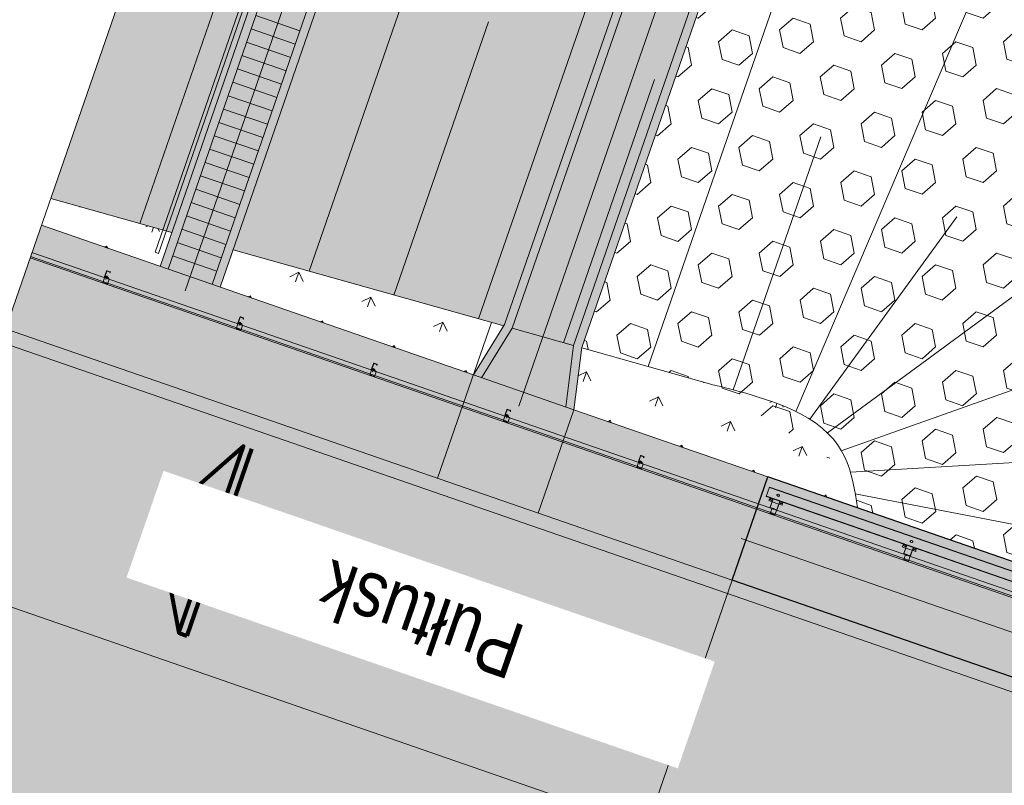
# Model space of a CAD drawing. Header units: metres. Extents: x 7508979 to 7510298, y 5841961 to 5842536.
# Tile 7 of 64: x 7509565 to 7509579, y 5842517 to 5842527. Entities that reach past the tile are written whole.
import ezdxf

# ---------------------------------------------------------------- set-up
doc = ezdxf.new("R2010")
doc.units = ezdxf.units.M
doc.linetypes.add('ACAD_ISO10W100', pattern=[18, 12, -3, 0, -3])
doc.linetypes.add('DASHED', pattern=[0.75, 0.5, -0.25])
for name, color, linetype, lineweight in [('012_AKP-Teren', 74, 'Continuous', 18), ('013_AKP-Osie-2', 142, 'ACAD_ISO10W100', 18), ('01_AKP-Beton-widok', 44, 'Continuous', 30), ('07_AKP-Wyposazenie', 133, 'Continuous', 18), ('08_JK_beton_przerywana', 40, 'DASHED', 9), ('09_JK_stal_przerywana', 90, 'DASHED', 9), ('16_JK_wyposażenie cienka', 200, 'Continuous', 13), ('AKP-Beton-widok', 44, 'Continuous', 30), ('AKP-Przekroje-szczegol', 13, 'Continuous', 40)]:
    doc.layers.add(name, color=color, linetype=linetype, lineweight=lineweight)
doc.layers.add('03_AKP-Kreskowania', color=7, linetype='Continuous', lineweight=9, true_color=0xa6a6a6)
doc.layers.add('AKP-szara-jasna', color=7, linetype='Continuous', lineweight=13, true_color=0xc0c0c0)
doc.styles.add('Arial-0', font='arial.ttf', dxfattribs={"width": 0.8})

# ---------------------------------------------------------------- blocks, each defined once
blk = doc.blocks.new('AKP - kierunek przód')
at = {"layer": 'AKP-szara-jasna'}
h = blk.add_hatch(color=256, dxfattribs=at)
h.dxf.hatch_style = 1
h.paths.add_polyline_path([(-2000, -4000), (-7000, -4000), (-7000, -4600), (-2150, -4600)])
h = blk.add_hatch(color=256, dxfattribs=at)
h.dxf.hatch_style = 1
h.paths.add_polyline_path([(7000, -4000), (2000, -4000), (2150, -4600), (7000, -4600)])
h = blk.add_hatch(color=256, dxfattribs=at)
h.dxf.hatch_style = 1
h.paths.add_polyline_path([(0, -7000), (-3000, -8000), (-3000, -8600), (0, -7600), (3000, -8600), (3000, -8000)])
at = {"layer": 'AKP-Przekroje-szczegol', "color": 0, "linetype": 'ByBlock', "lineweight": -2}
for p, q in [((-7, -5), (-7, -4)), ((7000, -4000), (7000, -4600)), ((-7000, -4600), (-2150, -4600)), ((2150, -4600), (7000, -4600)), ((-3000, -8600), (0, -7600)), ((0, -7600), (3000, -8600)), ((-3000, -8600), (-3000, -8000)), ((3000, -8600), (3000, -8000))]:
    blk.add_line(p, q, dxfattribs=at)
blk.add_lwpolyline([(2000, -4000), (3000, -8000), (0, -7000), (-3000, -8000), (-2000, -4000), (-7000, -4000), (0, 0), (7000, -4000), (2000, -4000)], dxfattribs=at)

msp = doc.modelspace()

# ---------------------------------------------------------------- hatches: boundary and pattern name
at = {"layer": '03_AKP-Kreskowania', "ltscale": 100, "transparency": 33554687}
h = msp.add_hatch(dxfattribs=at)
h.set_pattern_fill('GRASS', color=256, scale=0.045, angle=160.9032)
h.set_pattern_definition([(250.90316, (7511633.8898, 5841844.2328), (0.49932114, -1.028167), [0.2143125, -1.4021336]), (205.90316, (7511633.8898, 5841844.2328), (0.49932114, -1.028167), [0.2143125, -0.9286875]), (295.90316, (7511633.8898, 5841844.2328), (1.028167, 0.49932114), [0.2143125, -0.9286875])])
edge = h.paths.add_edge_path()
edge.add_spline(control_points=[(7509560.428, 5842502.042), (7509560.976, 5842501.827), (7509562.224, 5842501.368), (7509563.485, 5842500.974), (7509564.203, 5842500.78)], knot_values=[19454.944206, 19454.944206, 19454.944206, 19454.944206, 21223.462374, 23456.740739, 23456.740739, 23456.740739, 23456.740739], degree=3, periodic=0)
edge.add_line((7509564.203, 5842500.78), (7509567.942, 5842511.58))
edge.add_line((7509567.942, 5842511.58), (7509567.945, 5842511.601))
edge.add_line((7509567.945, 5842511.601), (7509564.265, 5842513.123))
edge.add_line((7509564.265, 5842513.123), (7509560.428, 5842502.042))
edge = h.paths.add_edge_path()
edge.add_spline(control_points=[(7509557.96, 5842503.098), (7509558.5, 5842502.847), (7509559.045, 5842502.608), (7509559.593, 5842502.379)], knot_values=[24358.247031, 24358.247031, 24358.247031, 24358.247031, 26137.75858, 26137.75858, 26137.75858, 26137.75858], degree=3, periodic=0)
edge.add_line((7509559.593, 5842502.379), (7509563.432, 5842513.467))
edge.add_line((7509563.432, 5842513.467), (7509561.786, 5842514.148))
edge.add_line((7509561.786, 5842514.148), (7509557.96, 5842503.098))
edge = h.paths.add_edge_path()
edge.add_line((7509571.9, 5842523.027), (7509571.912, 5842523.045))
edge.add_line((7509571.912, 5842523.045), (7509575.65, 5842533.845))
edge.add_spline(control_points=[(7509575.65, 5842533.845), (7509574.966, 5842534.136), (7509573.732, 5842534.607), (7509572.467, 5842535.017), (7509571.904, 5842535.187)], knot_values=[19454.944206, 19454.944206, 19454.944206, 19454.944206, 21688.222571, 23456.740739, 23456.740739, 23456.740739, 23456.740739], degree=3, periodic=0)
edge.add_line((7509571.904, 5842535.187), (7509568.067, 5842524.106))
edge.add_line((7509568.067, 5842524.106), (7509571.9, 5842523.027))
edge = h.paths.add_edge_path()
edge.add_line((7509565.485, 5842524.833), (7509567.199, 5842524.351))
edge.add_line((7509567.199, 5842524.351), (7509571.038, 5842535.439))
edge.add_spline(control_points=[(7509571.038, 5842535.439), (7509570.467, 5842535.598), (7509569.891, 5842535.746), (7509569.311, 5842535.883)], knot_values=[24358.247031, 24358.247031, 24358.247031, 24358.247031, 26137.75858, 26137.75858, 26137.75858, 26137.75858], degree=3, periodic=0)
edge.add_line((7509569.311, 5842535.883), (7509565.485, 5842524.833))
edge = h.paths.add_edge_path()
edge.add_line((7509887.633, 5842386.674), (7509887.585, 5842386.691))
edge.add_line((7509887.585, 5842386.691), (7509891.94, 5842399.269))
edge.add_line((7509891.94, 5842399.269), (7509891.864, 5842399.293))
edge.add_line((7509891.864, 5842399.293), (7509887.479, 5842386.628))
edge.add_spline(control_points=[(7509887.479, 5842386.628), (7509887.954, 5842386.375), (7509890.784, 5842384.953), (7509893.631, 5842383.885), (7509896.087, 5842383.23), (7509896.113, 5842383.223)], knot_values=[21013.433794, 21013.433794, 21013.433794, 21013.433794, 22562.78043, 30165.17056, 30248.311095, 30248.311095, 30248.311095, 30248.311095], degree=3, periodic=0)
edge.add_line((7509896.113, 5842383.223), (7509900.72, 5842396.528))
edge.add_line((7509900.72, 5842396.528), (7509891.988, 5842399.254))
edge.add_line((7509891.988, 5842399.254), (7509887.633, 5842386.674))
edge = h.paths.add_edge_path()
edge.add_line((7509903.483, 5842409.68), (7509906.986, 5842419.799))
edge.add_spline(control_points=[(7509906.986, 5842419.799), (7509906.32, 5842420.076), (7509903.682, 5842421.115), (7509900.933, 5842421.938), (7509898.837, 5842422.185)], knot_values=[9690.860076, 9690.860076, 9690.860076, 9690.860076, 11850.095835, 18161.631326, 18161.631326, 18161.631326, 18161.631326], degree=3, periodic=0)
edge.add_line((7509898.837, 5842422.185), (7509895.51, 5842412.576))
edge.add_line((7509895.51, 5842412.576), (7509895.509, 5842412.571))
edge.add_line((7509895.509, 5842412.571), (7509903.483, 5842409.68))
at = {"layer": '03_AKP-Kreskowania', "ltscale": 100, "transparency": 33554610}
h = msp.add_hatch(color=256, dxfattribs=at)
h.dxf.hatch_style = 1
edge = h.paths.add_edge_path()
edge.add_line((7509567.77, 5842523.615), (7509567.884, 5842523.576))
edge.add_line((7509567.884, 5842523.576), (7509571.904, 5842535.187))
edge.add_spline(control_points=[(7509571.904, 5842535.187), (7509571.866, 5842535.199), (7509571.827, 5842535.211), (7509571.789, 5842535.222)], knot_values=[23456.740739, 23456.740739, 23456.740739, 23456.740739, 23577.002319, 23577.002319, 23577.002319, 23577.002319], degree=3, periodic=0)
edge.add_line((7509571.789, 5842535.222), (7509567.77, 5842523.615))
edge = h.paths.add_edge_path()
edge.add_line((7509567.033, 5842523.87), (7509567.147, 5842523.831))
edge.add_line((7509567.147, 5842523.831), (7509571.154, 5842535.406))
edge.add_spline(control_points=[(7509571.154, 5842535.406), (7509571.116, 5842535.417), (7509571.077, 5842535.428), (7509571.038, 5842535.439)], knot_values=[24238.097833, 24238.097833, 24238.097833, 24238.097833, 24358.247031, 24358.247031, 24358.247031, 24358.247031], degree=3, periodic=0)
edge.add_line((7509571.038, 5842535.439), (7509567.033, 5842523.87))
at = {"layer": '03_AKP-Kreskowania', "ltscale": 100, "transparency": 33554559}
h = msp.add_hatch(color=256, dxfattribs=at)
h.dxf.hatch_style = 1
h.paths.add_polyline_path([(7509567.147, 5842523.831), (7509567.77, 5842523.615), (7509571.789, 5842535.222), (7509571.154, 5842535.406)])
at = {"layer": '03_AKP-Kreskowania', "ltscale": 100, "transparency": 33554610}
h = msp.add_hatch(color=256, dxfattribs=at)
h.dxf.hatch_style = 1
edge = h.paths.add_edge_path()
edge.add_line((7509572.777, 5842521.881), (7509572.893, 5842521.841))
edge.add_line((7509572.893, 5842521.841), (7509573.006, 5842522.721))
edge.add_line((7509573.006, 5842522.721), (7509576.694, 5842533.374))
edge.add_spline(control_points=[(7509576.694, 5842533.374), (7509576.658, 5842533.392), (7509576.622, 5842533.409), (7509576.585, 5842533.426)], knot_values=[18315.173929, 18315.173929, 18315.173929, 18315.173929, 18434.590648, 18434.590648, 18434.590648, 18434.590648], degree=3, periodic=0)
edge.add_line((7509576.585, 5842533.426), (7509572.889, 5842522.749))
edge.add_line((7509572.889, 5842522.749), (7509572.777, 5842521.881))
edge = h.paths.add_edge_path()
edge.add_line((7509571.47, 5842522.334), (7509571.586, 5842522.294))
edge.add_line((7509571.586, 5842522.294), (7509572.021, 5842522.993))
edge.add_line((7509572.021, 5842522.993), (7509575.761, 5842533.797))
edge.add_spline(control_points=[(7509575.761, 5842533.797), (7509575.724, 5842533.813), (7509575.687, 5842533.829), (7509575.65, 5842533.845)], knot_values=[19334.186748, 19334.186748, 19334.186748, 19334.186748, 19454.944206, 19454.944206, 19454.944206, 19454.944206], degree=3, periodic=0)
edge.add_line((7509575.65, 5842533.845), (7509571.912, 5842523.045))
edge.add_line((7509571.912, 5842523.045), (7509571.47, 5842522.334))
at = {"layer": '03_AKP-Kreskowania', "ltscale": 100, "transparency": 33554559}
h = msp.add_hatch(color=256, dxfattribs=at)
h.dxf.hatch_style = 1
edge = h.paths.add_edge_path()
edge.add_spline(control_points=[(7509576.585, 5842533.426), (7509576.448, 5842533.491), (7509576.312, 5842533.554), (7509575.761, 5842533.797)], knot_values=[18434.590648, 18434.590648, 18434.590648, 18434.590648, 18883.584233, 18883.584233, 18883.584233, 18883.584233], degree=3, periodic=0)
edge.add_line((7509575.761, 5842533.797), (7509572.021, 5842522.993))
edge.add_line((7509572.021, 5842522.993), (7509572.889, 5842522.749))
edge.add_line((7509572.889, 5842522.749), (7509576.585, 5842533.426))
at = {"layer": '03_AKP-Kreskowania', "ltscale": 100, "transparency": 33554687}
h = msp.add_hatch(dxfattribs=at)
h.set_pattern_fill('HEX', color=256, scale=0.08, angle=160.9032)
h.set_pattern_definition([(160.90316, (7511633.8898, 5841844.2328), (-0.14393362, -0.41572962), [0.254, -0.508]), (280.90316, (7511633.8898, 5841844.2328), (0.43199922, 0.08321464), [0.254, -0.508]), (220.90316, (7511633.6498, 5841844.3159), (0.2880656, -0.33251498), [0.254, -0.508])])
edge = h.paths.add_edge_path()
edge.add_spline(control_points=[(7509574.848, 5842522.197), (7509574.848, 5842522.197), (7509576.561, 5842521.829), (7509576.803, 5842521.079), (7509576.877, 5842520.65)], knot_values=[222.465099, 222.465099, 222.465099, 222.465099, 1400.612455, 2843.64501, 2843.64501, 2843.64501, 2843.64501], degree=3, periodic=0)
edge.add_line((7509576.686, 5842521.261), (7509576.675, 5842521.257))
edge.add_spline(control_points=[(7509574.848, 5842522.197), (7509574.848, 5842522.197), (7509576.561, 5842521.829), (7509576.803, 5842521.079), (7509576.877, 5842520.65)], knot_values=[222.465099, 222.465099, 222.465099, 222.465099, 1400.612455, 2843.64501, 2843.64501, 2843.64501, 2843.64501], degree=3, periodic=0)
edge.add_line((7509576.81, 5842520.958), (7509576.806, 5842520.958))
edge.add_spline(control_points=[(7509574.848, 5842522.197), (7509574.848, 5842522.197), (7509576.561, 5842521.829), (7509576.803, 5842521.079), (7509576.877, 5842520.65)], knot_values=[222.465099, 222.465099, 222.465099, 222.465099, 1400.612455, 2843.64501, 2843.64501, 2843.64501, 2843.64501], degree=3, periodic=0)
edge.add_spline(control_points=[(7509576.877, 5842520.65), (7509576.888, 5842520.584), (7509576.898, 5842520.518), (7509576.908, 5842520.451)], knot_values=[0, 0, 0, 0, 222.465099, 222.465099, 222.465099, 222.465099], degree=3, periodic=0)
edge.add_line((7509576.908, 5842520.451), (7509583.123, 5842518.3))
edge.add_line((7509583.123, 5842518.3), (7509584.076, 5842521.052))
edge.add_spline(control_points=[(7509584.076, 5842521.052), (7509584.196, 5842523.93), (7509583.844, 5842528.969), (7509579.162, 5842532.164), (7509576.89, 5842533.281), (7509576.694, 5842533.374)], knot_values=[2781.372762, 2781.372762, 2781.372762, 2781.372762, 10845.487943, 17671.090838, 18315.173929, 18315.173929, 18315.173929, 18315.173929], degree=3, periodic=0)
edge.add_line((7509576.694, 5842533.374), (7509573.006, 5842522.721))
edge.add_line((7509573.006, 5842522.721), (7509573.005, 5842522.716))
edge.add_line((7509573.005, 5842522.716), (7509574.848, 5842522.197))
edge.add_spline(control_points=[(7509574.848, 5842522.197), (7509574.848, 5842522.197), (7509576.561, 5842521.829), (7509576.803, 5842521.079), (7509576.877, 5842520.65)], knot_values=[222.465099, 222.465099, 222.465099, 222.465099, 1400.612455, 2843.64501, 2843.64501, 2843.64501, 2843.64501], degree=3, periodic=0)
edge.add_line((7509576.037, 5842521.817), (7509576.036, 5842521.814))
edge = h.paths.add_edge_path()
edge.add_line((7509583.123, 5842518.3), (7509583.572, 5842518.144))
edge.add_line((7509583.572, 5842518.144), (7509583.973, 5842519.302))
edge.add_spline(control_points=[(7509583.973, 5842519.302), (7509584.015, 5842519.889), (7509584.051, 5842520.474), (7509584.076, 5842521.052)], knot_values=[1161.033544, 1161.033544, 1161.033544, 1161.033544, 2781.372762, 2781.372762, 2781.372762, 2781.372762], degree=3, periodic=0)
edge.add_line((7509584.076, 5842521.052), (7509583.123, 5842518.3))
edge = h.paths.add_edge_path()
edge.add_line((7509583.572, 5842518.144), (7509583.877, 5842518.038))
edge.add_spline(control_points=[(7509583.877, 5842518.038), (7509583.91, 5842518.46), (7509583.943, 5842518.882), (7509583.973, 5842519.302)], knot_values=[0, 0, 0, 0, 1161.033544, 1161.033544, 1161.033544, 1161.033544], degree=3, periodic=0)
edge.add_line((7509583.973, 5842519.302), (7509583.572, 5842518.144))
h = msp.add_hatch(dxfattribs=at)
h.set_pattern_fill('GRASS', color=256, scale=0.03, angle=160.9032)
h.set_pattern_definition([(250.90316, (7511633.8898, 5841844.2328), (0.33288076, -0.68544467), [0.142875, -0.93475573]), (205.90316, (7511633.8898, 5841844.2328), (0.33288076, -0.68544467), [0.142875, -0.619125]), (295.90316, (7511633.8898, 5841844.2328), (0.68544467, 0.33288076), [0.142875, -0.619125])])
edge = h.paths.add_edge_path()
edge.add_line((7509569.005, 5842511.162), (7509570.774, 5842510.431))
edge.add_spline(control_points=[(7509570.774, 5842510.431), (7509570.774, 5842510.431), (7509570.887, 5842510.376), (7509571.055, 5842510.303)], knot_values=[2373.926663, 2373.926663, 2373.926663, 2373.926663, 2843.64501, 2843.64501, 2843.64501, 2843.64501], degree=3, periodic=0)
edge.add_spline(control_points=[(7509571.055, 5842510.303), (7509571.293, 5842510.201), (7509571.642, 5842510.063), (7509571.944, 5842509.995)], knot_values=[1709.876567, 1709.876567, 1709.876567, 1709.876567, 2373.926663, 2373.926663, 2373.926663, 2373.926663], degree=3, periodic=0)
edge.add_spline(control_points=[(7509571.944, 5842509.995), (7509571.964, 5842509.991), (7509572.041, 5842509.975), (7509572.114, 5842509.964), (7509572.167, 5842509.958)], knot_values=[1537.730215, 1537.730215, 1537.730215, 1537.730215, 1582.109129, 1709.876567, 1709.876567, 1709.876567, 1709.876567], degree=3, periodic=0)
edge.add_spline(control_points=[(7509572.167, 5842509.958), (7509572.282, 5842509.946), (7509572.387, 5842509.947), (7509572.484, 5842509.958)], knot_values=[1257.21365, 1257.21365, 1257.21365, 1257.21365, 1537.730215, 1537.730215, 1537.730215, 1537.730215], degree=3, periodic=0)
edge.add_spline(control_points=[(7509572.484, 5842509.958), (7509572.597, 5842509.971), (7509572.7, 5842509.998), (7509572.794, 5842510.036)], knot_values=[931.207031, 931.207031, 931.207031, 931.207031, 1257.21365, 1257.21365, 1257.21365, 1257.21365], degree=3, periodic=0)
edge.add_spline(control_points=[(7509572.794, 5842510.036), (7509572.999, 5842510.118), (7509573.167, 5842510.249), (7509573.325, 5842510.392)], knot_values=[222.465099, 222.465099, 222.465099, 222.465099, 931.207031, 931.207031, 931.207031, 931.207031], degree=3, periodic=0)
edge.add_spline(control_points=[(7509573.325, 5842510.392), (7509573.375, 5842510.437), (7509573.424, 5842510.483), (7509573.473, 5842510.529)], knot_values=[0, 0, 0, 0, 222.465099, 222.465099, 222.465099, 222.465099], degree=3, periodic=0)
edge.add_line((7509573.473, 5842510.529), (7509572.206, 5842510.968))
edge.add_line((7509572.206, 5842510.968), (7509569.458, 5842511.919))
edge.add_line((7509569.458, 5842511.919), (7509569.005, 5842511.162))
h.paths.add_polyline_path([(7509564.265, 5842513.123), (7509567.945, 5842511.601), (7509568.035, 5842512.412), (7509564.448, 5842513.654)])
h.paths.add_polyline_path([(7509561.786, 5842514.148), (7509563.432, 5842513.467), (7509563.598, 5842513.948), (7509561.918, 5842514.53)])
edge = h.paths.add_edge_path()
edge.add_line((7509572.893, 5842521.841), (7509575.641, 5842520.89))
edge.add_line((7509575.641, 5842520.89), (7509576.908, 5842520.451))
edge.add_spline(control_points=[(7509576.908, 5842520.451), (7509576.898, 5842520.518), (7509576.888, 5842520.584), (7509576.877, 5842520.65)], knot_values=[0, 0, 0, 0, 222.465099, 222.465099, 222.465099, 222.465099], degree=3, periodic=0)
edge.add_spline(control_points=[(7509576.877, 5842520.65), (7509576.803, 5842521.079), (7509576.561, 5842521.829), (7509574.848, 5842522.197), (7509574.848, 5842522.197)], knot_values=[222.465099, 222.465099, 222.465099, 222.465099, 1665.497654, 2843.64501, 2843.64501, 2843.64501, 2843.64501], degree=3, periodic=0)
edge.add_line((7509574.848, 5842522.197), (7509573.005, 5842522.716))
edge.add_line((7509573.005, 5842522.716), (7509572.893, 5842521.841))
h.paths.add_polyline_path([(7509567.884, 5842523.576), (7509571.47, 5842522.334), (7509571.9, 5842523.027), (7509568.067, 5842524.106)])
h.paths.add_polyline_path([(7509565.353, 5842524.452), (7509567.033, 5842523.87), (7509567.199, 5842524.351), (7509565.485, 5842524.833)])
at = {"layer": '03_AKP-Kreskowania', "ltscale": 100, "transparency": 33554572}
h = msp.add_hatch(color=256, dxfattribs=at)
h.dxf.hatch_style = 1
h.paths.add_polyline_path([(7509564.846, 5842522.987), (7509582.413, 5842516.905), (7509582.92, 5842518.37), (7509565.353, 5842524.452)])
at = {"layer": '03_AKP-Kreskowania', "ltscale": 100, "transparency": 33554636}
h = msp.add_hatch(color=256, dxfattribs=at)
h.dxf.hatch_style = 1
h.paths.add_polyline_path([(7509564.781, 5842522.798), (7509582.479, 5842516.67), (7509582.545, 5842516.859), (7509564.846, 5842522.987)])
at = {"layer": '03_AKP-Kreskowania', "ltscale": 100, "transparency": 33554559}
h = msp.add_hatch(color=256, dxfattribs=at)
h.dxf.hatch_style = 1
h.paths.add_polyline_path([(7509572.183, 5842522.087), (7509572.777, 5842521.881), (7509572.889, 5842522.749), (7509572.455, 5842522.871)])
h.paths.add_polyline_path([(7509572.455, 5842522.871), (7509572.021, 5842522.993), (7509571.586, 5842522.294), (7509572.183, 5842522.087)])
h.paths.add_polyline_path([(7509568.477, 5842511.381), (7509568.893, 5842511.209), (7509569.342, 5842511.959), (7509568.748, 5842512.165)])
h.paths.add_polyline_path([(7509568.748, 5842512.165), (7509568.151, 5842512.372), (7509568.06, 5842511.553), (7509568.477, 5842511.381)])
at = {"layer": '03_AKP-Kreskowania', "ltscale": 100, "transparency": 33554508}
h = msp.add_hatch(color=256, dxfattribs=at)
h.dxf.hatch_style = 1
h.paths.add_polyline_path([(7509562.49, 5842516.183), (7509580.236, 5842510.039), (7509582.527, 5842516.654), (7509564.781, 5842522.798)])

# ---------------------------------------------------------------- linework, layer by layer
at = {"layer": '012_AKP-Teren', "ltscale": 100}
for p, q in [((7509566.745, 5842524.479), (7509570.326, 5842534.82)), ((7509569.145, 5842523.803), (7509572.764, 5842534.255)), ((7509571.544, 5842523.127), (7509575.107, 5842533.419)), ((7509573.944, 5842522.452), (7509577.134, 5842531.665)), ((7509576.036, 5842521.816), (7509579.844, 5842530.747)), ((7509570.345, 5842523.465), (7509571.684, 5842527.333)), ((7509572.744, 5842522.789), (7509574.036, 5842526.519)), ((7509576.484, 5842521.511), (7509582.967, 5842526.29)), ((7509575.147, 5842522.124), (7509576.387, 5842525.705)), ((7509567.199, 5842524.351), (7509565.485, 5842524.833)), ((7509576.234, 5842521.707), (7509578.315, 5842524.574)), ((7509571.47, 5842522.334), (7509565.353, 5842524.452)), ((7509567.952, 5842524.139), (7509567.945, 5842524.141)), ((7509571.9, 5842523.027), (7509568.067, 5842524.106)), ((7509574.848, 5842522.197), (7509573.005, 5842522.716)), ((7509576.679, 5842521.258), (7509580.034, 5842522.45)), ((7509575.641, 5842520.89), (7509572.893, 5842521.841)), ((7509576.807, 5842520.958), (7509583.369, 5842521.343)), ((7509576.877, 5842520.65), (7509580.333, 5842519.98))]:
    msp.add_line(p, q, dxfattribs=at)
for points, knots in [([(7509583.877, 5842518.038), (7509584.183, 5842521.978), (7509584.683, 5842528.397), (7509578.145, 5842532.858), (7509573.477, 5842534.756), (7509570.76, 5842535.541), (7509569.311, 5842535.883)], [0, 0, 0, 0, 10845.487943, 17671.090838, 21688.222571, 26137.75858, 26137.75858, 26137.75858, 26137.75858]), ([(7509576.908, 5842520.451), (7509576.834, 5842520.949), (7509576.707, 5842521.798), (7509574.848, 5842522.197), (7509574.848, 5842522.197)], [0, 0, 0, 0, 1665.497654, 2843.645145, 2843.645145, 2843.645145, 2843.645145])]:
    msp.add_open_spline(points, degree=3, knots=knots, dxfattribs=at)
at = {"layer": '013_AKP-Osie-2', "ltscale": 45}
for p, q in [((7509571.669, 5842535.885), (7509567.39, 5842523.525)), ((7509576.394, 5842534.25), (7509572.115, 5842521.889))]:
    msp.add_line(p, q, dxfattribs=at)
at = {"layer": '013_AKP-Osie-2', "ltscale": 100}
msp.add_line((7509902.654, 5842402.116), (7509563.636, 5842519.491), dxfattribs=at)
at = {"layer": '01_AKP-Beton-widok', "ltscale": 100}
msp.add_line((7509575.134, 5842519.425), (7509575.641, 5842520.89), dxfattribs=at)
at = {"layer": '03_AKP-Kreskowania', "ltscale": 100}
msp.add_line((7509572.713, 5842512.432), (7509575.134, 5842519.425), dxfattribs=at)
at = {"layer": '07_AKP-Wyposazenie', "ltscale": 100}
for p, q in [((7509571.038, 5842535.439), (7509567.033, 5842523.87)), ((7509571.154, 5842535.406), (7509567.147, 5842523.831)), ((7509571.789, 5842535.222), (7509567.77, 5842523.615)), ((7509571.904, 5842535.187), (7509567.884, 5842523.576)), ((7509575.65, 5842533.845), (7509571.912, 5842523.045)), ((7509575.761, 5842533.797), (7509572.021, 5842522.993)), ((7509576.585, 5842533.426), (7509572.889, 5842522.749)), ((7509576.694, 5842533.374), (7509573.006, 5842522.721)), ((7509569.013, 5842527.206), (7509568.39, 5842527.422)), ((7509568.948, 5842527.017), (7509568.324, 5842527.233)), ((7509568.883, 5842526.828), (7509568.259, 5842527.044)), ((7509568.817, 5842526.639), (7509568.193, 5842526.855)), ((7509568.752, 5842526.45), (7509568.128, 5842526.666)), ((7509568.686, 5842526.261), (7509568.063, 5842526.477)), ((7509568.621, 5842526.072), (7509567.997, 5842526.288)), ((7509568.555, 5842525.883), (7509567.932, 5842526.099)), ((7509568.49, 5842525.694), (7509567.866, 5842525.91)), ((7509568.425, 5842525.505), (7509567.801, 5842525.721)), ((7509568.359, 5842525.316), (7509567.735, 5842525.532)), ((7509568.294, 5842525.127), (7509567.67, 5842525.343)), ((7509568.228, 5842524.938), (7509567.605, 5842525.154)), ((7509568.163, 5842524.749), (7509567.539, 5842524.965)), ((7509568.097, 5842524.56), (7509567.474, 5842524.776)), ((7509568.032, 5842524.371), (7509567.408, 5842524.587)), ((7509567.967, 5842524.182), (7509567.343, 5842524.398)), ((7509567.901, 5842523.993), (7509567.277, 5842524.209)), ((7509567.836, 5842523.804), (7509567.212, 5842524.02)), ((7509571.727, 5842523.076), (7509570.963, 5842520.869)), ((7509571.912, 5842523.045), (7509571.47, 5842522.334)), ((7509575.134, 5842519.425), (7509564.846, 5842522.987)), ((7509572.021, 5842522.993), (7509571.586, 5842522.294)), ((7509572.889, 5842522.749), (7509572.021, 5842522.993)), ((7509903.799, 5842405.423), (7509564.781, 5842522.798)), ((7509572.889, 5842522.749), (7509572.777, 5842521.881)), ((7509573.006, 5842522.721), (7509572.893, 5842521.841)), ((7509572.893, 5842521.841), (7509571.47, 5842522.334)), ((7509572.893, 5842521.841), (7509572.386, 5842520.377))]:
    msp.add_line(p, q, dxfattribs=at)
msp.add_lwpolyline([(7509570.941, 5842535.401), (7509567.012, 5842524.054), (7509566.965, 5842524.07), (7509570.893, 5842535.417)], close=True, dxfattribs=at)
at = {"layer": '08_JK_beton_przerywana', "ltscale": 1000}
msp.add_line((7509557.854, 5842502.791), (7509569.488, 5842536.396), dxfattribs=at)
at = {"layer": '08_JK_beton_przerywana', "ltscale": 400}
msp.add_lwpolyline([(7509572.447, 5842511.889), (7509580.731, 5842509.022), (7509583.544, 5842517.148), (7509575.261, 5842520.016)], dxfattribs=at)
at = {"layer": '09_JK_stal_przerywana', "ltscale": 200}
for p, q in [((7509575.662, 5842520.741), (7509892.574, 5842411.02)), ((7509575.619, 5842520.616), (7509892.531, 5842410.895))]:
    msp.add_line(p, q, dxfattribs=at)
at = {"layer": '16_JK_wyposażenie cienka'}
for p, q in [((7509565.201, 5842524.012), (7509893.703, 5842410.279)), ((7509565.22, 5842524.066), (7509893.721, 5842410.333)), ((7509565.194, 5842523.992), (7509893.696, 5842410.259)), ((7509566.275, 5842523.802), (7509566.248, 5842523.725)), ((7509566.279, 5842523.801), (7509566.252, 5842523.724)), ((7509566.267, 5842523.729), (7509566.265, 5842523.729)), ((7509566.268, 5842523.729), (7509566.267, 5842523.729)), ((7509566.271, 5842523.728), (7509566.273, 5842523.733)), ((7509566.274, 5842523.734), (7509566.273, 5842523.733)), ((7509566.288, 5842523.728), (7509566.273, 5842523.733)), ((7509566.274, 5842523.734), (7509566.287, 5842523.73)), ((7509566.286, 5842523.804), (7509566.321, 5842523.791)), ((7509566.322, 5842523.795), (7509566.287, 5842523.808)), ((7509566.287, 5842523.73), (7509566.288, 5842523.728)), ((7509566.3, 5842523.803), (7509566.3, 5842523.803)), ((7509566.315, 5842523.798), (7509566.315, 5842523.798)), ((7509566.324, 5842523.786), (7509566.321, 5842523.779)), ((7509566.321, 5842523.779), (7509566.325, 5842523.778)), ((7509566.325, 5842523.778), (7509566.327, 5842523.785)), ((7509566.248, 5842523.71), (7509566.224, 5842523.641)), ((7509566.29, 5842523.618), (7509566.224, 5842523.641)), ((7509566.291, 5842523.621), (7509566.225, 5842523.644)), ((7509566.248, 5842523.71), (7509566.249, 5842523.715)), ((7509566.248, 5842523.71), (7509566.314, 5842523.687)), ((7509566.249, 5842523.715), (7509566.315, 5842523.692)), ((7509566.254, 5842523.713), (7509566.29, 5842523.701)), ((7509566.291, 5842523.705), (7509566.256, 5842523.717)), ((7509566.259, 5842523.716), (7509566.26, 5842523.719)), ((7509566.26, 5842523.719), (7509566.288, 5842523.709)), ((7509566.262, 5842523.719), (7509566.265, 5842523.729)), ((7509566.263, 5842523.718), (7509566.262, 5842523.719)), ((7509566.265, 5842523.714), (7509566.262, 5842523.705)), ((7509566.276, 5842523.72), (7509566.264, 5842523.685)), ((7509566.278, 5842523.725), (7509566.268, 5842523.729)), ((7509566.268, 5842523.717), (7509566.271, 5842523.726)), ((7509566.288, 5842523.722), (7509566.278, 5842523.725)), ((7509566.282, 5842523.708), (7509566.279, 5842523.699)), ((7509566.281, 5842523.713), (7509566.284, 5842523.722)), ((7509566.286, 5842523.723), (7509566.288, 5842523.728)), ((7509566.286, 5842523.71), (7509566.288, 5842523.71)), ((7509566.287, 5842523.706), (7509566.288, 5842523.709)), ((7509566.29, 5842523.721), (7509566.288, 5842523.722)), ((7509566.288, 5842523.71), (7509566.291, 5842523.72)), ((7509566.29, 5842523.721), (7509566.291, 5842523.72)), ((7509566.29, 5842523.618), (7509566.314, 5842523.687)), ((7509566.299, 5842523.715), (7509566.296, 5842523.707)), ((7509566.303, 5842523.713), (7509566.299, 5842523.715)), ((7509566.3, 5842523.706), (7509566.303, 5842523.713)), ((7509566.315, 5842523.692), (7509566.314, 5842523.687)), ((7509568.136, 5842523.056), (7509568.112, 5842522.987)), ((7509568.136, 5842523.056), (7509568.138, 5842523.061)), ((7509568.136, 5842523.056), (7509568.202, 5842523.034)), ((7509568.164, 5842523.148), (7509568.137, 5842523.071)), ((7509568.138, 5842523.061), (7509568.204, 5842523.038)), ((7509568.168, 5842523.147), (7509568.141, 5842523.07)), ((7509568.143, 5842523.059), (7509568.178, 5842523.047)), ((7509568.18, 5842523.051), (7509568.144, 5842523.063)), ((7509568.148, 5842523.062), (7509568.149, 5842523.065)), ((7509568.149, 5842523.065), (7509568.177, 5842523.055)), ((7509568.15, 5842523.066), (7509568.153, 5842523.075)), ((7509568.151, 5842523.064), (7509568.15, 5842523.066)), ((7509568.153, 5842523.06), (7509568.15, 5842523.052)), ((7509568.155, 5842523.075), (7509568.153, 5842523.075)), ((7509568.165, 5842523.066), (7509568.153, 5842523.031)), ((7509568.157, 5842523.075), (7509568.155, 5842523.075)), ((7509568.167, 5842523.071), (7509568.157, 5842523.075)), ((7509568.157, 5842523.063), (7509568.16, 5842523.073)), ((7509568.159, 5842523.074), (7509568.161, 5842523.08)), ((7509568.176, 5842523.074), (7509568.161, 5842523.08)), ((7509568.162, 5842523.08), (7509568.161, 5842523.08)), ((7509568.162, 5842523.08), (7509568.176, 5842523.076)), ((7509568.177, 5842523.068), (7509568.167, 5842523.071)), ((7509568.17, 5842523.054), (7509568.167, 5842523.046)), ((7509568.17, 5842523.059), (7509568.173, 5842523.068)), ((7509568.174, 5842523.15), (7509568.21, 5842523.138)), ((7509568.174, 5842523.069), (7509568.176, 5842523.074)), ((7509568.174, 5842523.056), (7509568.176, 5842523.057)), ((7509568.211, 5842523.142), (7509568.175, 5842523.154)), ((7509568.176, 5842523.076), (7509568.176, 5842523.074)), ((7509568.176, 5842523.057), (7509568.18, 5842523.066)), ((7509568.176, 5842523.052), (7509568.177, 5842523.055)), ((7509568.178, 5842523.067), (7509568.177, 5842523.068)), ((7509568.178, 5842523.067), (7509568.18, 5842523.066)), ((7509568.178, 5842522.964), (7509568.202, 5842523.034)), ((7509568.187, 5842523.061), (7509568.185, 5842523.054)), ((7509568.191, 5842523.06), (7509568.187, 5842523.061)), ((7509568.188, 5842523.149), (7509568.188, 5842523.149)), ((7509568.189, 5842523.052), (7509568.191, 5842523.06)), ((7509568.204, 5842523.038), (7509568.202, 5842523.034)), ((7509568.204, 5842523.144), (7509568.204, 5842523.144)), ((7509568.212, 5842523.133), (7509568.21, 5842523.125)), ((7509568.21, 5842523.125), (7509568.213, 5842523.124)), ((7509568.213, 5842523.124), (7509568.216, 5842523.131)), ((7509568.178, 5842522.964), (7509568.112, 5842522.987)), ((7509568.179, 5842522.967), (7509568.113, 5842522.99)), ((7509570.054, 5842522.494), (7509570.027, 5842522.417)), ((7509570.058, 5842522.492), (7509570.031, 5842522.415)), ((7509570.064, 5842522.496), (7509570.1, 5842522.483)), ((7509570.101, 5842522.487), (7509570.065, 5842522.5)), ((7509570.078, 5842522.495), (7509570.078, 5842522.495)), ((7509570.094, 5842522.49), (7509570.094, 5842522.49)), ((7509570.102, 5842522.478), (7509570.099, 5842522.471)), ((7509570.103, 5842522.469), (7509570.106, 5842522.477)), ((7509570.026, 5842522.402), (7509570.002, 5842522.333)), ((7509570.069, 5842522.313), (7509570.003, 5842522.335)), ((7509570.026, 5842522.402), (7509570.028, 5842522.407)), ((7509570.026, 5842522.402), (7509570.092, 5842522.379)), ((7509570.028, 5842522.407), (7509570.094, 5842522.384)), ((7509570.033, 5842522.405), (7509570.068, 5842522.393)), ((7509570.07, 5842522.397), (7509570.034, 5842522.409)), ((7509570.038, 5842522.408), (7509570.039, 5842522.411)), ((7509570.039, 5842522.411), (7509570.067, 5842522.401)), ((7509570.04, 5842522.411), (7509570.043, 5842522.421)), ((7509570.041, 5842522.41), (7509570.04, 5842522.411)), ((7509570.043, 5842522.406), (7509570.04, 5842522.397)), ((7509570.045, 5842522.421), (7509570.043, 5842522.421)), ((7509570.055, 5842522.412), (7509570.043, 5842522.377)), ((7509570.047, 5842522.42), (7509570.045, 5842522.421)), ((7509570.057, 5842522.417), (7509570.047, 5842522.42)), ((7509570.047, 5842522.409), (7509570.05, 5842522.418)), ((7509570.049, 5842522.42), (7509570.051, 5842522.425)), ((7509570.052, 5842522.426), (7509570.051, 5842522.425)), ((7509570.066, 5842522.42), (7509570.051, 5842522.425)), ((7509570.052, 5842522.426), (7509570.066, 5842522.421)), ((7509570.067, 5842522.414), (7509570.057, 5842522.417)), ((7509570.06, 5842522.4), (7509570.057, 5842522.391)), ((7509570.06, 5842522.404), (7509570.063, 5842522.414)), ((7509570.064, 5842522.414), (7509570.066, 5842522.42)), ((7509570.064, 5842522.402), (7509570.066, 5842522.402)), ((7509570.066, 5842522.421), (7509570.066, 5842522.42)), ((7509570.066, 5842522.402), (7509570.069, 5842522.411)), ((7509570.066, 5842522.398), (7509570.067, 5842522.401)), ((7509570.068, 5842522.413), (7509570.067, 5842522.414)), ((7509570.068, 5842522.413), (7509570.069, 5842522.411)), ((7509570.068, 5842522.31), (7509570.092, 5842522.379)), ((7509570.077, 5842522.407), (7509570.075, 5842522.399)), ((7509570.081, 5842522.405), (7509570.077, 5842522.407)), ((7509570.079, 5842522.398), (7509570.081, 5842522.405)), ((7509570.094, 5842522.384), (7509570.092, 5842522.379)), ((7509570.099, 5842522.471), (7509570.103, 5842522.469)), ((7509570.068, 5842522.31), (7509570.002, 5842522.333)), ((7509571.944, 5842521.84), (7509571.917, 5842521.762)), ((7509571.948, 5842521.838), (7509571.921, 5842521.761)), ((7509571.954, 5842521.841), (7509571.989, 5842521.829)), ((7509571.991, 5842521.833), (7509571.955, 5842521.845)), ((7509571.968, 5842521.841), (7509571.968, 5842521.841)), ((7509571.983, 5842521.835), (7509571.983, 5842521.835)), ((7509571.992, 5842521.824), (7509571.989, 5842521.816)), ((7509571.989, 5842521.816), (7509571.993, 5842521.815)), ((7509571.993, 5842521.815), (7509571.996, 5842521.822)), ((7509571.916, 5842521.748), (7509571.892, 5842521.679)), ((7509571.958, 5842521.656), (7509571.892, 5842521.679)), ((7509571.959, 5842521.658), (7509571.893, 5842521.681)), ((7509571.916, 5842521.748), (7509571.918, 5842521.752)), ((7509571.916, 5842521.748), (7509571.982, 5842521.725)), ((7509571.918, 5842521.752), (7509571.984, 5842521.729)), ((7509571.923, 5842521.751), (7509571.958, 5842521.738)), ((7509571.959, 5842521.742), (7509571.924, 5842521.755)), ((7509571.928, 5842521.753), (7509571.929, 5842521.756)), ((7509571.929, 5842521.756), (7509571.957, 5842521.746)), ((7509571.93, 5842521.757), (7509571.933, 5842521.766)), ((7509571.931, 5842521.755), (7509571.93, 5842521.757)), ((7509571.933, 5842521.751), (7509571.93, 5842521.743)), ((7509571.935, 5842521.767), (7509571.933, 5842521.766)), ((7509571.945, 5842521.757), (7509571.933, 5842521.722)), ((7509571.937, 5842521.766), (7509571.935, 5842521.767)), ((7509571.947, 5842521.763), (7509571.937, 5842521.766)), ((7509571.937, 5842521.755), (7509571.94, 5842521.764)), ((7509571.939, 5842521.765), (7509571.941, 5842521.771)), ((7509571.942, 5842521.772), (7509571.941, 5842521.771)), ((7509571.956, 5842521.766), (7509571.941, 5842521.771)), ((7509571.942, 5842521.772), (7509571.956, 5842521.767)), ((7509571.956, 5842521.759), (7509571.947, 5842521.763)), ((7509571.95, 5842521.746), (7509571.947, 5842521.737)), ((7509571.95, 5842521.75), (7509571.953, 5842521.759)), ((7509571.954, 5842521.76), (7509571.956, 5842521.766)), ((7509571.954, 5842521.747), (7509571.956, 5842521.748)), ((7509571.956, 5842521.767), (7509571.956, 5842521.766)), ((7509571.958, 5842521.759), (7509571.956, 5842521.759)), ((7509571.956, 5842521.748), (7509571.959, 5842521.757)), ((7509571.956, 5842521.744), (7509571.957, 5842521.746)), ((7509571.958, 5842521.759), (7509571.959, 5842521.757)), ((7509571.958, 5842521.656), (7509571.982, 5842521.725)), ((7509571.967, 5842521.752), (7509571.965, 5842521.745)), ((7509571.971, 5842521.751), (7509571.967, 5842521.752)), ((7509571.969, 5842521.743), (7509571.971, 5842521.751)), ((7509571.984, 5842521.729), (7509571.982, 5842521.725)), ((7509573.806, 5842521.093), (7509573.782, 5842521.024)), ((7509573.806, 5842521.093), (7509573.808, 5842521.098)), ((7509573.806, 5842521.093), (7509573.872, 5842521.071)), ((7509573.834, 5842521.185), (7509573.807, 5842521.108)), ((7509573.808, 5842521.098), (7509573.874, 5842521.075)), ((7509573.837, 5842521.184), (7509573.811, 5842521.107)), ((7509573.813, 5842521.096), (7509573.848, 5842521.084)), ((7509573.849, 5842521.088), (7509573.814, 5842521.1)), ((7509573.817, 5842521.099), (7509573.818, 5842521.102)), ((7509573.818, 5842521.102), (7509573.847, 5842521.092)), ((7509573.82, 5842521.103), (7509573.823, 5842521.112)), ((7509573.821, 5842521.101), (7509573.82, 5842521.103)), ((7509573.823, 5842521.097), (7509573.82, 5842521.089)), ((7509573.825, 5842521.112), (7509573.823, 5842521.112)), ((7509573.835, 5842521.103), (7509573.823, 5842521.068)), ((7509573.827, 5842521.112), (7509573.825, 5842521.112)), ((7509573.826, 5842521.1), (7509573.83, 5842521.11)), ((7509573.837, 5842521.108), (7509573.827, 5842521.112)), ((7509573.829, 5842521.111), (7509573.831, 5842521.117)), ((7509573.846, 5842521.111), (7509573.831, 5842521.117)), ((7509573.832, 5842521.117), (7509573.831, 5842521.117)), ((7509573.832, 5842521.117), (7509573.845, 5842521.113)), ((7509573.846, 5842521.105), (7509573.837, 5842521.108)), ((7509573.84, 5842521.091), (7509573.837, 5842521.083)), ((7509573.84, 5842521.096), (7509573.843, 5842521.105)), ((7509573.844, 5842521.187), (7509573.879, 5842521.175)), ((7509573.844, 5842521.106), (7509573.846, 5842521.111)), ((7509573.844, 5842521.093), (7509573.846, 5842521.094)), ((7509573.881, 5842521.179), (7509573.845, 5842521.191)), ((7509573.845, 5842521.113), (7509573.846, 5842521.111)), ((7509573.848, 5842521.104), (7509573.846, 5842521.105)), ((7509573.846, 5842521.094), (7509573.849, 5842521.103)), ((7509573.846, 5842521.089), (7509573.847, 5842521.092)), ((7509573.848, 5842521.104), (7509573.849, 5842521.103)), ((7509573.857, 5842521.098), (7509573.855, 5842521.091)), ((7509573.861, 5842521.097), (7509573.857, 5842521.098)), ((7509573.858, 5842521.186), (7509573.858, 5842521.186)), ((7509573.858, 5842521.089), (7509573.861, 5842521.097)), ((7509573.873, 5842521.181), (7509573.873, 5842521.181)), ((7509573.882, 5842521.17), (7509573.879, 5842521.162)), ((7509573.879, 5842521.162), (7509573.883, 5842521.161)), ((7509573.883, 5842521.161), (7509573.886, 5842521.168)), ((7509573.848, 5842521.001), (7509573.782, 5842521.024)), ((7509573.849, 5842521.004), (7509573.783, 5842521.027)), ((7509573.848, 5842521.001), (7509573.872, 5842521.071)), ((7509573.874, 5842521.075), (7509573.872, 5842521.071)), ((7509575.663, 5842520.745), (7509892.576, 5842411.023)), ((7509575.617, 5842520.612), (7509892.53, 5842410.891)), ((7509575.653, 5842520.553), (7509575.675, 5842520.593)), ((7509575.7, 5842520.536), (7509575.653, 5842520.553)), ((7509575.674, 5842520.462), (7509575.715, 5842520.579)), ((7509575.715, 5842520.579), (7509575.674, 5842520.462)), ((7509575.809, 5842520.546), (7509575.769, 5842520.429)), ((7509575.771, 5842520.437), (7509575.809, 5842520.546)), ((7509575.849, 5842520.532), (7509575.842, 5842520.487)), ((7509575.708, 5842520.438), (7509575.727, 5842520.431)), ((7509575.728, 5842520.437), (7509575.711, 5842520.442)), ((7509575.721, 5842520.444), (7509575.714, 5842520.425)), ((7509575.842, 5842520.487), (7509575.794, 5842520.503)), ((7509577.543, 5842519.898), (7509577.565, 5842519.938)), ((7509577.59, 5842519.882), (7509577.543, 5842519.898)), ((7509577.564, 5842519.807), (7509577.605, 5842519.924)), ((7509577.605, 5842519.924), (7509577.564, 5842519.807)), ((7509577.699, 5842519.892), (7509577.658, 5842519.774)), ((7509577.661, 5842519.783), (7509577.699, 5842519.892)), ((7509577.732, 5842519.833), (7509577.684, 5842519.849)), ((7509577.739, 5842519.878), (7509577.732, 5842519.833)), ((7509577.598, 5842519.784), (7509577.617, 5842519.777)), ((7509577.618, 5842519.782), (7509577.601, 5842519.788)), ((7509577.611, 5842519.79), (7509577.604, 5842519.771))]:
    msp.add_line(p, q, dxfattribs=at)
at = {"layer": '16_JK_wyposażenie cienka', "ltscale": 100}
msp.add_line((7509575.663, 5842520.745), (7509575.617, 5842520.612), dxfattribs=at)
at = {"layer": '16_JK_wyposażenie cienka', "ltscale": 10}
for p, q in [((7509575.794, 5842520.503), (7509575.7, 5842520.536)), ((7509577.684, 5842519.849), (7509577.59, 5842519.882))]:
    msp.add_line(p, q, dxfattribs=at)
at = {"layer": '16_JK_wyposażenie cienka'}
for points in [[(7509575.809, 5842520.546), (7509575.767, 5842520.423), (7509575.672, 5842520.456), (7509575.715, 5842520.579)], [(7509577.699, 5842519.892), (7509577.657, 5842519.769), (7509577.562, 5842519.802), (7509577.605, 5842519.924)]]:
    msp.add_lwpolyline(points, dxfattribs=at)
for points in [[(7509575.765, 5842520.424), (7509575.739, 5842520.35), (7509575.673, 5842520.373), (7509575.699, 5842520.447)], [(7509577.655, 5842519.769), (7509577.629, 5842519.696), (7509577.563, 5842519.719), (7509577.588, 5842519.792)]]:
    msp.add_lwpolyline(points, close=True, dxfattribs=at)
for centre, radius in [((7509575.691, 5842520.571), 0.015), ((7509575.691, 5842520.571), 0.013), ((7509575.785, 5842520.628), 0.015), ((7509575.823, 5842520.525), 0.015), ((7509575.823, 5842520.525), 0.013), ((7509577.675, 5842519.974), 0.015), ((7509577.581, 5842519.917), 0.015), ((7509577.581, 5842519.917), 0.013), ((7509577.713, 5842519.871), 0.015), ((7509577.713, 5842519.871), 0.013)]:
    msp.add_circle(centre, radius, dxfattribs=at)
for centre, radius, start, end in [((7509566.284, 5842523.799), 0.0092, 70.9035, 160.9039), ((7509566.284, 5842523.799), 0.005, 70.9035, 160.9035), ((7509566.32, 5842523.788), 0.004, 340.9035, 70.9035), ((7509566.32, 5842523.788), 0.0082, 340.9035, 70.9035), ((7509566.257, 5842523.722), 0.0092, 160.9035, 250.9035), ((7509566.257, 5842523.722), 0.005, 160.9035, 250.9035), ((7509566.292, 5842523.709), 0.0082, 250.9035, 340.9035), ((7509566.292, 5842523.709), 0.004, 250.9035, 340.9035), ((7509568.146, 5842523.068), 0.0092, 160.9035, 250.9035), ((7509568.146, 5842523.068), 0.005, 160.9035, 250.9035), ((7509568.172, 5842523.145), 0.0092, 70.9035, 160.9039), ((7509568.172, 5842523.145), 0.005, 70.9035, 160.9035), ((7509568.181, 5842523.055), 0.0082, 250.9035, 340.9035), ((7509568.181, 5842523.055), 0.004, 250.9035, 340.9035), ((7509568.208, 5842523.134), 0.004, 340.9035, 70.9035), ((7509568.208, 5842523.134), 0.0082, 340.9035, 70.9035), ((7509570.062, 5842522.491), 0.0092, 70.9035, 160.9039), ((7509570.062, 5842522.491), 0.005, 70.9035, 160.9035), ((7509570.098, 5842522.479), 0.004, 340.9035, 70.9035), ((7509570.098, 5842522.479), 0.0082, 340.9035, 70.9035), ((7509570.036, 5842522.414), 0.0092, 160.9035, 250.9035), ((7509570.036, 5842522.414), 0.005, 160.9035, 250.9035), ((7509570.071, 5842522.4), 0.0082, 250.9035, 340.9035), ((7509570.071, 5842522.4), 0.004, 250.9035, 340.9035), ((7509571.952, 5842521.837), 0.0092, 70.9035, 160.9039), ((7509571.952, 5842521.837), 0.005, 70.9035, 160.9035), ((7509571.988, 5842521.825), 0.004, 340.9035, 70.9035), ((7509571.988, 5842521.825), 0.0082, 340.9035, 70.9035), ((7509571.926, 5842521.759), 0.0092, 160.9035, 250.9035), ((7509571.926, 5842521.759), 0.005, 160.9035, 250.9035), ((7509571.961, 5842521.746), 0.0082, 250.9035, 340.9035), ((7509571.961, 5842521.746), 0.004, 250.9035, 340.9035), ((7509573.816, 5842521.105), 0.0092, 160.9035, 250.9035), ((7509573.816, 5842521.105), 0.005, 160.9035, 250.9035), ((7509573.842, 5842521.182), 0.0092, 70.9035, 160.9039), ((7509573.842, 5842521.182), 0.005, 70.9035, 160.9035), ((7509573.851, 5842521.092), 0.0082, 250.9035, 340.9035), ((7509573.851, 5842521.092), 0.004, 250.9035, 340.9035), ((7509573.878, 5842521.171), 0.004, 340.9035, 70.9035), ((7509573.878, 5842521.171), 0.0082, 340.9035, 70.9035), ((7509575.774, 5842520.632), 0.00875, 77.2825, 244.5238), ((7509575.795, 5842520.625), 0.00875, 257.2825, 64.5238), ((7509577.664, 5842519.978), 0.00875, 77.2825, 244.5238), ((7509577.685, 5842519.97), 0.00875, 257.2825, 64.5238)]:
    msp.add_arc(centre, radius, start, end, dxfattribs=at)
for points in [[(7509566.262, 5842523.719), (7509566.263, 5842523.718), (7509566.264, 5842523.717)], [(7509566.264, 5842523.717), (7509566.266, 5842523.717), (7509566.268, 5842523.717)], [(7509566.268, 5842523.729), (7509566.267, 5842523.729), (7509566.265, 5842523.729)], [(7509566.271, 5842523.726), (7509566.27, 5842523.728), (7509566.268, 5842523.729)], [(7509566.268, 5842523.717), (7509566.271, 5842523.715), (7509566.274, 5842523.714)], [(7509566.278, 5842523.725), (7509566.275, 5842523.726), (7509566.271, 5842523.726)], [(7509566.274, 5842523.714), (7509566.277, 5842523.713), (7509566.281, 5842523.713)], [(7509566.284, 5842523.722), (7509566.281, 5842523.724), (7509566.278, 5842523.725)], [(7509566.281, 5842523.713), (7509566.283, 5842523.711), (7509566.284, 5842523.71)], [(7509566.284, 5842523.71), (7509566.286, 5842523.71), (7509566.288, 5842523.71)], [(7509566.288, 5842523.722), (7509566.287, 5842523.722), (7509566.284, 5842523.722)], [(7509566.291, 5842523.72), (7509566.29, 5842523.721), (7509566.288, 5842523.722)], [(7509568.15, 5842523.066), (7509568.151, 5842523.064), (7509568.153, 5842523.063)], [(7509568.157, 5842523.075), (7509568.155, 5842523.075), (7509568.153, 5842523.075)], [(7509568.153, 5842523.063), (7509568.155, 5842523.063), (7509568.157, 5842523.063)], [(7509568.16, 5842523.073), (7509568.158, 5842523.074), (7509568.157, 5842523.075)], [(7509568.157, 5842523.063), (7509568.16, 5842523.061), (7509568.163, 5842523.06)], [(7509568.167, 5842523.071), (7509568.164, 5842523.072), (7509568.16, 5842523.073)], [(7509568.163, 5842523.06), (7509568.166, 5842523.059), (7509568.17, 5842523.059)], [(7509568.173, 5842523.068), (7509568.17, 5842523.07), (7509568.167, 5842523.071)], [(7509568.17, 5842523.059), (7509568.171, 5842523.057), (7509568.173, 5842523.057)], [(7509568.177, 5842523.068), (7509568.175, 5842523.068), (7509568.173, 5842523.068)], [(7509568.173, 5842523.057), (7509568.174, 5842523.056), (7509568.176, 5842523.057)], [(7509568.18, 5842523.066), (7509568.178, 5842523.067), (7509568.177, 5842523.068)], [(7509570.04, 5842522.411), (7509570.041, 5842522.41), (7509570.043, 5842522.409)], [(7509570.047, 5842522.42), (7509570.045, 5842522.421), (7509570.043, 5842522.421)], [(7509570.043, 5842522.409), (7509570.044, 5842522.409), (7509570.047, 5842522.409)], [(7509570.05, 5842522.418), (7509570.048, 5842522.42), (7509570.047, 5842522.42)], [(7509570.047, 5842522.409), (7509570.05, 5842522.407), (7509570.053, 5842522.406)], [(7509570.057, 5842522.417), (7509570.054, 5842522.418), (7509570.05, 5842522.418)], [(7509570.053, 5842522.406), (7509570.056, 5842522.405), (7509570.06, 5842522.404)], [(7509570.063, 5842522.414), (7509570.06, 5842522.416), (7509570.057, 5842522.417)], [(7509570.06, 5842522.404), (7509570.061, 5842522.403), (7509570.063, 5842522.402)], [(7509570.067, 5842522.414), (7509570.065, 5842522.414), (7509570.063, 5842522.414)], [(7509570.063, 5842522.402), (7509570.064, 5842522.402), (7509570.066, 5842522.402)], [(7509570.069, 5842522.411), (7509570.068, 5842522.413), (7509570.067, 5842522.414)], [(7509571.93, 5842521.757), (7509571.931, 5842521.755), (7509571.933, 5842521.755)], [(7509571.937, 5842521.766), (7509571.935, 5842521.767), (7509571.933, 5842521.766)], [(7509571.933, 5842521.755), (7509571.934, 5842521.754), (7509571.937, 5842521.755)], [(7509571.94, 5842521.764), (7509571.938, 5842521.766), (7509571.937, 5842521.766)], [(7509571.937, 5842521.755), (7509571.94, 5842521.752), (7509571.943, 5842521.751)], [(7509571.947, 5842521.763), (7509571.944, 5842521.764), (7509571.94, 5842521.764)], [(7509571.943, 5842521.751), (7509571.946, 5842521.75), (7509571.95, 5842521.75)], [(7509571.953, 5842521.759), (7509571.95, 5842521.762), (7509571.947, 5842521.763)], [(7509571.95, 5842521.75), (7509571.951, 5842521.748), (7509571.953, 5842521.748)], [(7509571.956, 5842521.759), (7509571.955, 5842521.76), (7509571.953, 5842521.759)], [(7509571.953, 5842521.748), (7509571.954, 5842521.747), (7509571.956, 5842521.748)], [(7509571.959, 5842521.757), (7509571.958, 5842521.759), (7509571.956, 5842521.759)], [(7509573.82, 5842521.103), (7509573.821, 5842521.101), (7509573.823, 5842521.1)], [(7509573.827, 5842521.112), (7509573.825, 5842521.112), (7509573.823, 5842521.112)], [(7509573.823, 5842521.1), (7509573.824, 5842521.1), (7509573.826, 5842521.1)], [(7509573.826, 5842521.1), (7509573.83, 5842521.098), (7509573.833, 5842521.097)], [(7509573.83, 5842521.11), (7509573.828, 5842521.111), (7509573.827, 5842521.112)], [(7509573.837, 5842521.108), (7509573.834, 5842521.109), (7509573.83, 5842521.11)], [(7509573.833, 5842521.097), (7509573.836, 5842521.096), (7509573.84, 5842521.096)], [(7509573.843, 5842521.105), (7509573.84, 5842521.107), (7509573.837, 5842521.108)], [(7509573.84, 5842521.096), (7509573.841, 5842521.094), (7509573.842, 5842521.094)], [(7509573.842, 5842521.094), (7509573.844, 5842521.093), (7509573.846, 5842521.094)], [(7509573.846, 5842521.105), (7509573.845, 5842521.105), (7509573.843, 5842521.105)], [(7509573.849, 5842521.103), (7509573.848, 5842521.104), (7509573.846, 5842521.105)]]:
    msp.add_rational_spline(points, [1, 1.0379548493, 1], degree=2, dxfattribs=at)
at = {"layer": 'AKP-Beton-widok', "ltscale": 100}
for p, q in [((7509584.504, 5842517.821), (7509575.641, 5842520.89)), ((7509892.563, 5842409.525), (7509575.134, 5842519.425))]:
    msp.add_line(p, q, dxfattribs=at)

# ---------------------------------------------------------------- block references
at = {"layer": 'AKP-Przekroje-szczegol', "lineweight": 80, "xscale": -0.0002, "yscale": 0.0002, "zscale": 0.0002, "rotation": 70.90315918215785}
msp.add_blockref('AKP - kierunek przód', (7509567.001, 5842520.264), dxfattribs=at)

# ---------------------------------------------------------------- next in the draw order: texts
at = {"layer": 'AKP-Przekroje-szczegol', "lineweight": 80, "insert": (7509570.592, 5842518.49), "char_height": 0.8, "width": 7.45958, "attachment_point": 2, "rotation": 160.9032, "style": 'Arial-0', "bg_fill": 2}
msp.add_mtext('Pułtusk', dxfattribs=at)

doc.saveas('drawing.dxf')
